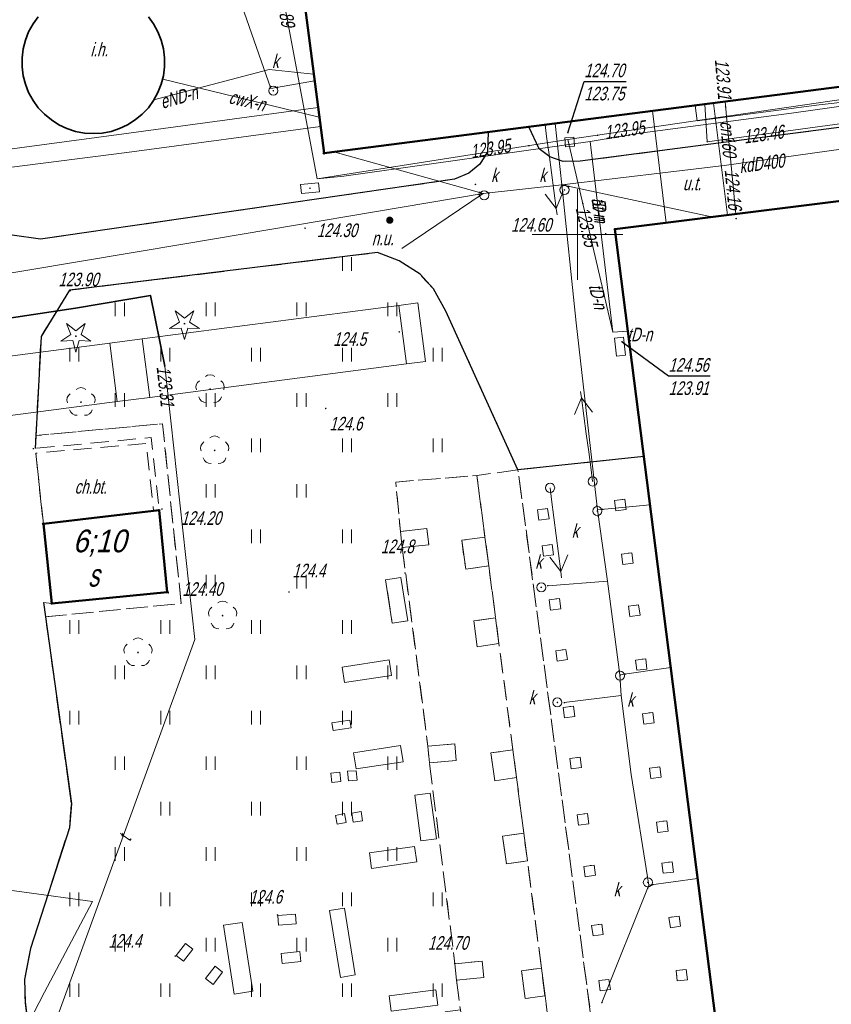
# Model space of a CAD drawing. Extents: x 7463256 to 7464485, y 5957341 to 5958260.
# Tile 7 of 256: x 7463319 to 7463364, y 5957408 to 5957462. Entities that reach past the tile are written whole.
import ezdxf
from ezdxf.enums import TextEntityAlignment as Align

# ---------------------------------------------------------------- set-up
doc = ezdxf.new("R2010")
doc.units = 0
doc.header["$MEASUREMENT"] = 0
doc.linetypes.add('1.5_0.5', pattern=[2, 1.5, -0.5])
doc.linetypes.add('mz1.0_0.5', pattern=[1.5, 1, -0.5])
doc.layers.get('0').update_dxf_attribs({"color": 2, "linetype": 'CONTINUOUS', "lineweight": 5})
for name, color, linetype in [('312-Budynek (powierzchnia)', 7, 'CONTINUOUS'), ('312-Numer ewidencyjny budynku', 7, 'CONTINUOUS'), ('312-Numer ewidencyjny budynku-Atr124', 7, 'CONTINUOUS'), ('chodnik (powierzchnia)', 7, 'CONTINUOUS'), ('chodnik (powierzchnia)-Atr17', 7, 'CONTINUOUS'), ('drzewo iglaste (punkt)', 7, 'CONTINUOUS'), ('drzewo liściaste (punkt)', 7, 'CONTINUOUS'), ('inna budowla hydrotechniczna (powierzchnia)', 7, 'CONTINUOUS'), ('inna budowla hydrotechniczna (powierzchnia)-Atr17', 7, 'CONTINUOUS'), ('inne urządzenie transportowe (powierzchnia)', 7, 'CONTINUOUS'), ('inne urządzenie transportowe (powierzchnia)-Atr17', 7, 'CONTINUOUS'), ('jezdnia (powierzchnia)', 7, 'CONTINUOUS'), ('krawężnik (linia)', 7, 'CONTINUOUS'), ('niezidentyfikowane urządzenie techniczne - siec kanalizacyjna (punkt)', 7, 'CONTINUOUS'), ('niezidentyfikowane urządzenie techniczne - siec kanalizacyjna (punkt)-Atr17', 7, 'CONTINUOUS'), ('podpora (powierzchnia)', 7, 'CONTINUOUS'), ('przewód ciepłowniczy (linia)', 7, 'CONTINUOUS'), ('przewód ciepłowniczy (linia)-Atr1', 7, 'CONTINUOUS'), ('przewód elektroenergetyczny (linia)', 7, 'CONTINUOUS'), ('przewód elektroenergetyczny (linia)-Atr1', 7, 'CONTINUOUS'), ('przewód elektroenergetyczny niskiego napięcia (linia) - symbol', 7, 'CONTINUOUS'), ('przewód kanalizacyjny (linia)', 7, 'CONTINUOUS'), ('przewód kanalizacyjny (linia)-Atr1', 7, 'CONTINUOUS'), ('przewód telekomunikacyjny (linia)', 7, 'CONTINUOUS'), ('przewód telekomunikacyjny (linia)-Atr1', 7, 'CONTINUOUS'), ('przewód wodociągowy (linia)', 7, 'CONTINUOUS'), ('Punkt budynku', 7, 'CONTINUOUS'), ('punkt o określonej wysokości (sieć ciepłownicza)', 7, 'CONTINUOUS'), ('punkt o określonej wysokości (sieć ciepłownicza)-Atr2', 7, 'CONTINUOUS'), ('punkt o określonej wysokości (sieć kanalizacyjna)', 7, 'CONTINUOUS'), ('punkt o określonej wysokości (sieć telekomunikacyjna)', 7, 'CONTINUOUS'), ('punkt o określonej wysokości (sieć telekomunikacyjna)-Atr2', 7, 'CONTINUOUS'), ('punkt o określonej wysokości (sieć telekomunikacyjna)-Atr3', 7, 'CONTINUOUS'), ('punkt o określonej wysokości (sieć wodociągowa)', 7, 'CONTINUOUS'), ('punkt o określonej wysokości (sieć wodociągowa)-Atr2', 7, 'CONTINUOUS'), ('punkt wysokościowy naturalny', 7, 'CONTINUOUS'), ('punkt wysokościowy naturalny-Atr2', 7, 'CONTINUOUS'), ('punkt wysokościowy sztuczny', 7, 'CONTINUOUS'), ('punkt wysokościowy sztuczny-Atr2', 7, 'CONTINUOUS'), ('rura ochronna - przewód telekomunikacyjny (linia)', 7, 'CONTINUOUS'), ('studzienka kwadratowa - przewód telekomunikacyjny (punkt)', 7, 'CONTINUOUS'), ('studzienka okrągła - przewód kanalizacyjny (punkt)', 7, 'CONTINUOUS'), ('studzienka okrągła - przewód kanalizacyjny (punkt)-Atr17', 7, 'CONTINUOUS'), ('studzienka prostokątna - przewód telekomunikacyjny (punkt)', 7, 'CONTINUOUS'), ('słup (punkt)', 7, 'CONTINUOUS'), ('trawnik (powierzchnia)', 7, 'CONTINUOUS'), ('trawnik (powierzchnia) - symbol', 7, 'CONTINUOUS'), ('Wstawianie ramki sekcyjnej z opisem', 7, 'CONTINUOUS')]:
    doc.layers.add(name, color=color, linetype=linetype)
doc.styles.get("Standard").update_dxf_attribs({"font": 'txt', "width": 0.75})

# ---------------------------------------------------------------- blocks, each defined once
blk = doc.blocks.new('PW02')
at = {"linetype": 'Continuous', "lineweight": 13}
h = blk.add_hatch(color=0, dxfattribs=at)
edge = h.paths.add_edge_path()
edge.add_arc((0, 0), 0.045, 0, 360)
blk = doc.blocks.new('OP011')
at = {"linetype": 'Continuous', "lineweight": 13}
h = blk.add_hatch(color=0, dxfattribs=at)
edge = h.paths.add_edge_path()
edge.add_arc((0, 0), 0.05, 0, 360)
at = {"color": 0, "linetype": 'Continuous', "lineweight": 13}
for p, q in [((-0.283, 0.093), (-0.512, 0.706)), ((-0.512, 0.706), (0, 0.299)), ((0, 0.299), (0.512, 0.706)), ((0.512, 0.706), (0.283, 0.093)), ((-0.828, -0.268), (-0.283, 0.093)), ((0.283, 0.093), (0.828, -0.268)), ((-0.175, -0.24), (-0.828, -0.268)), ((0, -0.87), (-0.175, -0.24)), ((0.175, -0.24), (0, -0.87)), ((0.828, -0.268), (0.175, -0.24))]:
    blk.add_line(p, q, dxfattribs=at)
blk = doc.blocks.new('OP021')
at = {"linetype": 'Continuous', "lineweight": 13}
h = blk.add_hatch(color=0, dxfattribs=at)
edge = h.paths.add_edge_path()
edge.add_arc((0, 0), 0.05, 0, 360)
at = {"color": 0, "linetype": 'Continuous', "lineweight": 13}
for centre, start, end in [((0, 0.4), 49.272, 130.728), ((-0.38, 0.124), 121.308, 202.548), ((0.38, 0.124), 337.452, 58.692), ((-0.235, -0.324), 193.221, 274.871), ((0.235, -0.324), 265.129, 346.779)]:
    blk.add_arc(centre, 0.4, start, end, dxfattribs=at)
blk = doc.blocks.new('PW01')
at = {"linetype": 'Continuous', "lineweight": 13}
h = blk.add_hatch(color=0, dxfattribs=at)
edge = h.paths.add_edge_path()
edge.add_arc((0, 0), 0.045, 0, 360)
blk = doc.blocks.new('US15')
at = {"color": 0, "linetype": 'Continuous', "lineweight": 13}
blk.add_circle((0, 0), 0.25, dxfattribs=at)
blk = doc.blocks.new('US15B')
at = {"color": 0, "linetype": 'Continuous', "lineweight": 0}
blk.add_lwpolyline([(-0.5, -0.25), (0.5, -0.25), (0.5, 0.25), (-0.5, 0.25)], close=True, dxfattribs=at)
blk = doc.blocks.new('US30')
at = {"linetype": 'Continuous', "lineweight": 0}
h = blk.add_hatch(color=0, dxfattribs=at)
edge = h.paths.add_edge_path()
edge.add_arc((0, 0), 0.2, 0, 360)
blk = doc.blocks.new('SM04')
at = {"color": 0, "linetype": 'Continuous', "lineweight": 13}
blk.add_circle((0, 0), 0.25, dxfattribs=at)
blk = doc.blocks.new('US15A')
at = {"color": 0, "linetype": 'Continuous', "lineweight": 0}
blk.add_lwpolyline([(-0.25, -0.25), (0.25, -0.25), (0.25, 0.25), (-0.25, 0.25)], close=True, dxfattribs=at)
blk = doc.blocks.new('PE04')
at = {"color": 0, "linetype": 'Continuous', "lineweight": 13}
for p, q in [((0.65, 0), (0, 0)), ((0.65, 0), (1.65, 0)), ((1.65, 0), (2.65, 0)), ((2.65, 0), (3.65, 0)), ((3.65, 0), (4.65, 0)), ((4.65, 0), (3.784, 0.5)), ((4.65, 0), (3.784, -0.5)), ((4.65, 0), (5, 0))]:
    blk.add_line(p, q, dxfattribs=at)
blk = doc.blocks.new('TU04')
at = {"color": 0, "linetype": 'Continuous', "lineweight": 13}
for p, q in [((0, 0), (0, 0.75)), ((0.5, 0), (0.5, 0.75))]:
    blk.add_line(p, q, dxfattribs=at)
blk = doc.blocks.new('PUNKTBUD')
at = {"color": 0}
blk.add_circle((0, 0), 0.045, dxfattribs=at)

msp = doc.modelspace()

# ---------------------------------------------------------------- linework, layer by layer
at = {"layer": '312-Budynek (powierzchnia)', "color": 7, "linetype": 'Continuous', "lineweight": 50, "flags": 128}
for points in [[(7463336.04, 5957454.48), (7463333.64, 5957472.96)], [(7463366.41, 5957458.39), (7463336.04, 5957454.48)], [(7463352.06, 5957450.29), (7463370.8, 5957452.64)], [(7463362.78, 5957366.05), (7463352.06, 5957450.29)], [(7463320.59, 5957434.07), (7463326.96, 5957434.82)], [(7463326.96, 5957434.82), (7463327.41, 5957430.31)], [(7463321.05, 5957429.68), (7463320.59, 5957434.07)], [(7463327.41, 5957430.31), (7463321.05, 5957429.68)]]:
    msp.add_lwpolyline(points, dxfattribs=at)
at = {"layer": 'chodnik (powierzchnia)', "color": 7, "linetype": 'mz1.0_0.5', "lineweight": 18, "flags": 128}
for points in [[(7463327.15, 5957439.58), (7463328.18, 5957429.68), (7463320.71, 5957428.94), (7463320.6, 5957429.73), (7463321.05, 5957429.68), (7463327.41, 5957430.31), (7463326.96, 5957434.82), (7463326.52, 5957438.82), (7463320.14, 5957438.22), (7463320.18, 5957438.93)], [(7463320.59, 5957434.07), (7463320.17, 5957437.96), (7463326.25, 5957438.49), (7463326.66, 5957434.79)], [(7463361.49, 5957364.06), (7463348.74, 5957362.67), (7463348.01, 5957369.9), (7463347.95, 5957370.39), (7463347.9, 5957370.95), (7463347.87, 5957371.44), (7463346.41, 5957382.88), (7463346.34, 5957383.46), (7463345.62, 5957389.99), (7463345.53, 5957390.5), (7463345.33, 5957392.34), (7463345.27, 5957392.77), (7463344.88, 5957397.28), (7463346.4, 5957397.44), (7463346.33, 5957398.06), (7463344.82, 5957397.9), (7463343.93, 5957404.54), (7463343.55, 5957407.3), (7463343.34, 5957408.93), (7463344.84, 5957409.08), (7463344.75, 5957409.99), (7463343.25, 5957409.84), (7463341.84, 5957420.91), (7463343.32, 5957421.04), (7463343.24, 5957421.95), (7463341.76, 5957421.82), (7463340.35, 5957432.76), (7463341.81, 5957432.92), (7463341.71, 5957433.81), (7463340.25, 5957433.65), (7463339.99, 5957436.37), (7463344.46, 5957436.73), (7463344.9, 5957433.34), (7463343.62, 5957433.16), (7463343.84, 5957431.57), (7463345.11, 5957431.75), (7463345.49, 5957428.89), (7463344.28, 5957428.72), (7463344.48, 5957427.3), (7463345.67, 5957427.47), (7463346.44, 5957421.62), (7463345.23, 5957421.45), (7463345.44, 5957419.92), (7463346.64, 5957420.09), (7463347.04, 5957417.03), (7463345.87, 5957416.87), (7463346.08, 5957415.34), (7463347.24, 5957415.5), (7463348.01, 5957409.6), (7463346.91, 5957409.45), (7463347.12, 5957407.92), (7463348.21, 5957408.07), (7463348.59, 5957405.17), (7463347.53, 5957405.02), (7463347.75, 5957403.5), (7463348.79, 5957403.65), (7463349.18, 5957400.66), (7463349.51, 5957398.11), (7463348.75, 5957398.01), (7463348.93, 5957396.73), (7463349.68, 5957396.83), (7463350.11, 5957393.47), (7463349.33, 5957393.37), (7463349.48, 5957392.21), (7463350.26, 5957392.33), (7463351.05, 5957386.11), (7463350.25, 5957386.05), (7463350.42, 5957384.69), (7463351.22, 5957384.79), (7463351.61, 5957381.73), (7463350.89, 5957381.66), (7463351.02, 5957380.29), (7463351.79, 5957380.36), (7463352.56, 5957374.3), (7463351.81, 5957374.2), (7463351.96, 5957372.87), (7463352.73, 5957372.97), (7463353.14, 5957369.82), (7463352.4, 5957369.71), (7463352.6, 5957368.37), (7463353.31, 5957368.46), (7463353.69, 5957365.5), (7463356.22, 5957365.81), (7463351.53, 5957400.99), (7463346.72, 5957437.04), (7463353.65, 5957437.78), (7463362.78, 5957366.05)], [(7463349.18, 5957400.66), (7463348.79, 5957403.65), (7463348.59, 5957405.17), (7463348.21, 5957408.07), (7463348.01, 5957409.6), (7463347.24, 5957415.5), (7463347.04, 5957417.03), (7463346.64, 5957420.09), (7463346.44, 5957421.62), (7463345.67, 5957427.47), (7463345.49, 5957428.89), (7463345.11, 5957431.75), (7463344.9, 5957433.34), (7463344.46, 5957436.73), (7463346.72, 5957437.04), (7463351.53, 5957400.99)], [(7463352.68, 5957434.86), (7463352.11, 5957434.78), (7463352.04, 5957435.35), (7463352.6, 5957435.42)], [(7463348.43, 5957434.34), (7463347.86, 5957434.27), (7463347.79, 5957434.83), (7463348.35, 5957434.91)], [(7463348.68, 5957432.36), (7463348.12, 5957432.29), (7463348.05, 5957432.85), (7463348.61, 5957432.93)], [(7463353.06, 5957431.9), (7463352.5, 5957431.83), (7463352.42, 5957432.4), (7463352.99, 5957432.47)], [(7463349.07, 5957429.39), (7463348.51, 5957429.32), (7463348.43, 5957429.88), (7463349, 5957429.96)], [(7463353.44, 5957429.04), (7463352.87, 5957428.96), (7463352.8, 5957429.53), (7463353.36, 5957429.6)], [(7463349.44, 5957426.59), (7463348.87, 5957426.51), (7463348.8, 5957427.08), (7463349.36, 5957427.15)], [(7463353.82, 5957426.07), (7463353.26, 5957426), (7463353.19, 5957426.56), (7463353.75, 5957426.63)], [(7463349.85, 5957423.46), (7463349.28, 5957423.39), (7463349.21, 5957423.95), (7463349.77, 5957424.03)], [(7463354.21, 5957423.11), (7463353.64, 5957423.04), (7463353.57, 5957423.6), (7463354.14, 5957423.68)], [(7463350.21, 5957420.65), (7463349.65, 5957420.57), (7463349.57, 5957421.14), (7463350.14, 5957421.21)], [(7463354.6, 5957420.12), (7463354.04, 5957420.04), (7463353.96, 5957420.61), (7463354.53, 5957420.68)], [(7463350.62, 5957417.55), (7463350.05, 5957417.48), (7463349.98, 5957418.04), (7463350.54, 5957418.12)], [(7463354.99, 5957417.15), (7463354.42, 5957417.07), (7463354.35, 5957417.64), (7463354.91, 5957417.71)], [(7463350.99, 5957414.71), (7463350.42, 5957414.63), (7463350.35, 5957415.2), (7463350.91, 5957415.27)], [(7463355.28, 5957414.89), (7463354.72, 5957414.82), (7463354.64, 5957415.38), (7463355.21, 5957415.46)], [(7463355.11, 5957411.82), (7463355.67, 5957411.9), (7463355.6, 5957412.46), (7463355.03, 5957412.39)], [(7463351.41, 5957411.45), (7463350.85, 5957411.38), (7463350.77, 5957411.95), (7463351.34, 5957412.02)], [(7463356.06, 5957408.96), (7463355.49, 5957408.89), (7463355.42, 5957409.46), (7463355.98, 5957409.53)], [(7463351.81, 5957408.42), (7463351.24, 5957408.34), (7463351.17, 5957408.91), (7463351.73, 5957408.98)]]:
    msp.add_lwpolyline(points, close=True, dxfattribs=at)
at = {"layer": 'inna budowla hydrotechniczna (powierzchnia)', "color": 7, "linetype": 'Continuous', "lineweight": 35, "flags": 128}
msp.add_lwpolyline([(7463326.37, 5957462), (7463326.66, 5957461.6), (7463326.9, 5957461.16), (7463327.08, 5957460.7), (7463327.2, 5957460.23), (7463327.26, 5957459.74), (7463327.26, 5957459.24), (7463327.2, 5957458.75), (7463327.08, 5957458.28), (7463326.9, 5957457.82), (7463326.66, 5957457.38), (7463326.37, 5957456.98), (7463326.03, 5957456.63), (7463325.65, 5957456.31), (7463325.23, 5957456.05), (7463324.79, 5957455.84), (7463324.32, 5957455.68), (7463323.83, 5957455.59), (7463323.34, 5957455.56), (7463322.85, 5957455.59), (7463322.36, 5957455.68), (7463321.89, 5957455.84), (7463321.45, 5957456.05), (7463321.03, 5957456.31), (7463320.65, 5957456.63), (7463320.31, 5957456.98), (7463320.02, 5957457.38), (7463319.78, 5957457.82), (7463319.6, 5957458.28), (7463319.48, 5957458.75), (7463319.42, 5957459.24), (7463319.42, 5957459.74), (7463319.48, 5957460.23), (7463319.6, 5957460.7), (7463319.78, 5957461.16), (7463320.02, 5957461.6), (7463320.31, 5957462)], dxfattribs=at)
at = {"layer": 'inne urządzenie transportowe (powierzchnia)', "color": 7, "linetype": 'Continuous', "lineweight": 18, "flags": 128}
for points in [[(7463357.49, 5957457.24), (7463358.26, 5957451.06), (7463354.88, 5957450.64), (7463354.12, 5957456.81)], [(7463340.58, 5957442.88), (7463326.45, 5957441.03), (7463326.02, 5957444.26), (7463340.16, 5957446.1)], [(7463340.16, 5957446.1), (7463341.2, 5957446.24), (7463341.62, 5957443.01), (7463340.58, 5957442.88)], [(7463324.66, 5957440.8), (7463302.37, 5957437.89), (7463301.95, 5957441.11), (7463324.24, 5957444.02)], [(7463324.66, 5957440.8), (7463324.24, 5957444.02), (7463326.02, 5957444.26), (7463326.45, 5957441.03)]]:
    msp.add_lwpolyline(points, close=True, dxfattribs=at)
at = {"layer": 'jezdnia (powierzchnia)', "color": 7, "linetype": '1.5_0.5', "lineweight": 18, "flags": 128}
msp.add_lwpolyline([(7463375.59, 5957465.6), (7463375.73, 5957465.68), (7463376, 5957466.14), (7463376.26, 5957466.59), (7463375.39, 5957472.75), (7463374.86, 5957474.3), (7463374.23, 5957475.32), (7463373.98, 5957475.74), (7463372.86, 5957476.61), (7463371.43, 5957477.24), (7463369.91, 5957477.38), (7463365.83, 5957476.87), (7463363.99, 5957476.82), (7463363, 5957477.7), (7463339.85, 5957474.62), (7463339.89, 5957473.76), (7463338.06, 5957473.52), (7463337.52, 5957475.02), (7463336.55, 5957476.63), (7463335.56, 5957477.84), (7463334.28, 5957478.9), (7463332.73, 5957479.62), (7463331.04, 5957480.28), (7463329.5, 5957480.49), (7463327.86, 5957480.47), (7463325.45, 5957479.97), (7463321.68, 5957478.83), (7463319.57, 5957478.13), (7463318.12, 5957477.37), (7463316.9, 5957476.38), (7463315.71, 5957474.97), (7463314.68, 5957472.96), (7463313.97, 5957470.75), (7463312.01, 5957457.92), (7463312.13, 5957456.21), (7463312.57, 5957454.79), (7463313.52, 5957453.22), (7463315.11, 5957451.81), (7463316.9, 5957450.7), (7463318.88, 5957449.97), (7463320.44, 5957449.75), (7463343.22, 5957453.05), (7463344.02, 5957453.38), (7463344.62, 5957453.87), (7463345.05, 5957454.55), (7463345.08, 5957455.64), (7463347.32, 5957455.93), (7463347.88, 5957454.72), (7463348.48, 5957454.28), (7463349.2, 5957454.03), (7463350.15, 5957454.04), (7463364.53, 5957455.92), (7463365.43, 5957456.47), (7463366.14, 5957457.23), (7463366.41, 5957458.39), (7463366.01, 5957461.43), (7463367.69, 5957461.66), (7463369.83, 5957461.97), (7463371.04, 5957462.12), (7463375.97, 5957462.79)], close=True, dxfattribs=at)
msp.add_lwpolyline([(7463329.141, 5957350.51), (7463330.63, 5957355.25), (7463328.42, 5957372.19), (7463325.43, 5957377.32), (7463324.22, 5957377.16), (7463323.42, 5957383.39), (7463322.38, 5957385.4), (7463319.58, 5957407.75), (7463319.55, 5957408.98), (7463319.88, 5957410.68), (7463322.02, 5957417.33), (7463322.13, 5957418.67), (7463320.6, 5957429.73), (7463321.05, 5957429.68), (7463320.59, 5957434.07), (7463320.14, 5957438.22), (7463320.46, 5957444.39), (7463322.03, 5957446.93), (7463338.98, 5957449.01), (7463340.18, 5957448.56), (7463341.33, 5957447.81), (7463342.07, 5957447.01), (7463342.75, 5957445.78), (7463346.72, 5957437.04), (7463353.65, 5957437.78), (7463352.06, 5957450.29), (7463370.8, 5957452.64), (7463372.39, 5957452.47)], dxfattribs=at)
at = {"layer": 'krawężnik (linia)', "color": 7, "linetype": 'Continuous', "lineweight": 25, "flags": 128}
for points in [[(7463345.08, 5957455.64), (7463345.05, 5957454.55), (7463344.62, 5957453.87), (7463344.02, 5957453.38), (7463343.22, 5957453.05), (7463320.44, 5957449.75), (7463318.88, 5957449.97), (7463316.9, 5957450.7), (7463315.11, 5957451.81), (7463313.52, 5957453.22), (7463312.57, 5957454.79), (7463312.13, 5957456.21), (7463312.01, 5957457.92), (7463313.97, 5957470.75)], [(7463366.41, 5957458.39), (7463366.14, 5957457.23), (7463365.43, 5957456.47), (7463364.53, 5957455.92), (7463350.15, 5957454.04), (7463349.2, 5957454.03), (7463348.48, 5957454.28), (7463347.88, 5957454.72), (7463347.32, 5957455.93)], [(7463353.65, 5957437.78), (7463346.72, 5957437.04), (7463342.75, 5957445.78), (7463342.07, 5957447.01), (7463341.33, 5957447.81), (7463340.18, 5957448.56), (7463338.98, 5957449.01), (7463322.03, 5957446.93), (7463320.46, 5957444.39), (7463320.14, 5957438.22)], [(7463320.6, 5957429.73), (7463322.13, 5957418.67), (7463322.02, 5957417.33), (7463319.88, 5957410.68), (7463319.55, 5957408.98), (7463319.58, 5957407.75), (7463322.38, 5957385.4), (7463323.42, 5957383.39)]]:
    msp.add_lwpolyline(points, dxfattribs=at)
at = {"layer": 'podpora (powierzchnia)', "color": 7, "linetype": 'Continuous', "lineweight": 18, "flags": 128}
for points in [[(7463352.68, 5957434.86), (7463352.11, 5957434.78), (7463352.04, 5957435.35), (7463352.6, 5957435.42)], [(7463348.43, 5957434.34), (7463347.86, 5957434.27), (7463347.79, 5957434.83), (7463348.35, 5957434.91)], [(7463341.81, 5957432.92), (7463340.35, 5957432.76), (7463340.25, 5957433.65), (7463341.71, 5957433.81)], [(7463345.11, 5957431.75), (7463343.84, 5957431.57), (7463343.62, 5957433.16), (7463344.9, 5957433.34)], [(7463348.68, 5957432.36), (7463348.12, 5957432.29), (7463348.05, 5957432.85), (7463348.61, 5957432.93)], [(7463353.06, 5957431.9), (7463352.5, 5957431.83), (7463352.42, 5957432.4), (7463352.99, 5957432.47)], [(7463340.65, 5957428.72), (7463339.8, 5957428.59), (7463339.43, 5957430.99), (7463340.27, 5957431.12)], [(7463349.07, 5957429.39), (7463348.51, 5957429.32), (7463348.43, 5957429.88), (7463349, 5957429.96)], [(7463353.44, 5957429.04), (7463352.87, 5957428.96), (7463352.8, 5957429.53), (7463353.36, 5957429.6)], [(7463344.48, 5957427.3), (7463344.28, 5957428.72), (7463345.49, 5957428.89), (7463345.67, 5957427.47)], [(7463349.44, 5957426.59), (7463348.87, 5957426.51), (7463348.8, 5957427.08), (7463349.36, 5957427.15)], [(7463339.63, 5957426.58), (7463339.76, 5957425.72), (7463337.17, 5957425.33), (7463337.04, 5957426.18)], [(7463353.82, 5957426.07), (7463353.26, 5957426), (7463353.19, 5957426.56), (7463353.75, 5957426.63)], [(7463349.85, 5957423.46), (7463349.28, 5957423.39), (7463349.21, 5957423.95), (7463349.77, 5957424.03)], [(7463354.21, 5957423.11), (7463353.64, 5957423.04), (7463353.57, 5957423.6), (7463354.14, 5957423.68)], [(7463337.47, 5957423.25), (7463337.53, 5957422.84), (7463336.54, 5957422.69), (7463336.48, 5957423.1)], [(7463340.26, 5957421.86), (7463340.39, 5957420.96), (7463337.81, 5957420.57), (7463337.67, 5957421.46)], [(7463341.84, 5957420.91), (7463341.76, 5957421.82), (7463343.24, 5957421.95), (7463343.32, 5957421.04)], [(7463345.44, 5957419.92), (7463345.23, 5957421.45), (7463346.44, 5957421.62), (7463346.64, 5957420.09)], [(7463350.21, 5957420.65), (7463349.65, 5957420.57), (7463349.57, 5957421.14), (7463350.14, 5957421.21)], [(7463337.86, 5957419.95), (7463337.38, 5957419.92), (7463337.34, 5957420.44), (7463337.82, 5957420.47)], [(7463354.6, 5957420.12), (7463354.04, 5957420.04), (7463353.96, 5957420.61), (7463354.53, 5957420.68)], [(7463336.92, 5957420.39), (7463336.97, 5957419.87), (7463336.47, 5957419.82), (7463336.42, 5957420.34)], [(7463342.23, 5957416.72), (7463341.38, 5957416.6), (7463341.04, 5957419.12), (7463341.89, 5957419.24)], [(7463337.16, 5957418.11), (7463337.26, 5957417.62), (7463336.77, 5957417.52), (7463336.67, 5957418.01)], [(7463338.16, 5957417.71), (7463337.65, 5957417.63), (7463337.57, 5957418.14), (7463338.08, 5957418.22)], [(7463350.62, 5957417.55), (7463350.05, 5957417.48), (7463349.98, 5957418.04), (7463350.54, 5957418.12)], [(7463354.99, 5957417.15), (7463354.42, 5957417.07), (7463354.35, 5957417.64), (7463354.91, 5957417.71)], [(7463347.04, 5957417.03), (7463347.24, 5957415.5), (7463346.08, 5957415.34), (7463345.87, 5957416.87)], [(7463341.03, 5957416.3), (7463341.15, 5957415.45), (7463338.66, 5957415.09), (7463338.54, 5957415.94)], [(7463350.99, 5957414.71), (7463350.42, 5957414.63), (7463350.35, 5957415.2), (7463350.91, 5957415.27)], [(7463355.28, 5957414.89), (7463354.72, 5957414.82), (7463354.64, 5957415.38), (7463355.21, 5957415.46)], [(7463336.94, 5957409.09), (7463336.35, 5957412.77), (7463337.16, 5957412.9), (7463337.75, 5957409.22)], [(7463334.47, 5957412.57), (7463334.51, 5957412.03), (7463333.53, 5957411.96), (7463333.49, 5957412.5)], [(7463355.11, 5957411.82), (7463355.03, 5957412.39), (7463355.6, 5957412.46), (7463355.67, 5957411.9)], [(7463332.12, 5957408.32), (7463331.1, 5957408.16), (7463330.51, 5957411.96), (7463331.53, 5957412.11)], [(7463351.41, 5957411.45), (7463350.85, 5957411.38), (7463350.77, 5957411.95), (7463351.34, 5957412.02)], [(7463328.3, 5957409.98), (7463327.9, 5957410.29), (7463328.42, 5957410.95), (7463328.82, 5957410.64)], [(7463334.71, 5957410.51), (7463334.76, 5957409.96), (7463333.73, 5957409.86), (7463333.68, 5957410.41)], [(7463329.93, 5957408.7), (7463329.52, 5957409.02), (7463330.05, 5957409.7), (7463330.46, 5957409.38)], [(7463343.25, 5957409.84), (7463344.75, 5957409.99), (7463344.84, 5957409.08), (7463343.34, 5957408.93)], [(7463348.01, 5957409.6), (7463348.21, 5957408.07), (7463347.12, 5957407.92), (7463346.91, 5957409.45)], [(7463356.06, 5957408.96), (7463355.49, 5957408.89), (7463355.42, 5957409.46), (7463355.98, 5957409.53)], [(7463351.81, 5957408.42), (7463351.24, 5957408.34), (7463351.17, 5957408.91), (7463351.73, 5957408.98)], [(7463342.19, 5957408.4), (7463342.3, 5957407.55), (7463339.73, 5957407.23), (7463339.63, 5957408.08)]]:
    msp.add_lwpolyline(points, close=True, dxfattribs=at)
at = {"layer": 'przewód ciepłowniczy (linia)', "color": 212, "linetype": 'Continuous', "lineweight": 18, "flags": 128}
for points in [[(7463335.71, 5957456.99), (7463325.02, 5957455.55), (7463310.5, 5957453.6), (7463309.5, 5957463.31), (7463308.44, 5957474.49), (7463307.12, 5957486.49), (7463306.76, 5957489.98), (7463306.67, 5957490.93), (7463306.12, 5957497.19)], [(7463305.42, 5957496.21), (7463306.25, 5957486.3), (7463307.38, 5957474.49), (7463308.43, 5957463.26), (7463309.47, 5957452.51), (7463325.19, 5957454.51), (7463335.85, 5957455.96)], [(7463327.16, 5957458.56), (7463335.78, 5957456.46)], [(7463358.71, 5957451.12), (7463358.23, 5957456.09), (7463358.13, 5957457.32)]]:
    msp.add_lwpolyline(points, dxfattribs=at)
at = {"layer": 'przewód elektroenergetyczny (linia)', "color": 1, "linetype": 'Continuous', "lineweight": 18, "flags": 128}
for points in [[(7463335.47, 5957458.84), (7463333.02, 5957459.09), (7463326.68, 5957457.42)], [(7463306.79, 5957413.53), (7463315.75, 5957414.3), (7463323.29, 5957413.26), (7463320.66, 5957408.28), (7463317.91, 5957403), (7463322.57, 5957398.83), (7463327.8, 5957394.96), (7463328.05, 5957394.24), (7463327.83, 5957393.31), (7463316.34, 5957387.48), (7463311.56, 5957385.11)]]:
    msp.add_lwpolyline(points, dxfattribs=at)
at = {"layer": 'przewód kanalizacyjny (linia)', "color": 34, "linetype": 'Continuous', "lineweight": 18, "flags": 128}
for points in [[(7463330.06, 5957466.78), (7463333.12, 5957458.05), (7463335.52, 5957458.46)], [(7463307.78, 5957446.04), (7463328.48, 5957449.51), (7463344.81, 5957452.26), (7463349.13, 5957452.73), (7463358.08, 5957453.81), (7463371.87, 5957455.73)], [(7463348.76, 5957456.12), (7463349.13, 5957452.73)], [(7463336.59, 5957454.55), (7463344.81, 5957452.26)], [(7463357.47, 5957450.96), (7463349.13, 5957452.73)], [(7463351.65, 5957430.91), (7463351.09, 5957434.84), (7463349.92, 5957445.14), (7463349.13, 5957452.73)], [(7463344.81, 5957452.26), (7463340.32, 5957449.23)], [(7463353.99, 5957435.11), (7463351.09, 5957434.84)], [(7463351.65, 5957430.91), (7463348.36, 5957430.66)], [(7463352.4, 5957424.61), (7463352.32, 5957425.75), (7463351.65, 5957430.91)], [(7463355.13, 5957426.16), (7463352.32, 5957425.75)], [(7463352.4, 5957424.61), (7463349.27, 5957424.22)], [(7463351.34, 5957407.7), (7463353.92, 5957414.16), (7463352.95, 5957420.27), (7463352.4, 5957424.61)], [(7463356.61, 5957414.53), (7463353.92, 5957414.16)]]:
    msp.add_lwpolyline(points, dxfattribs=at)
at = {"layer": 'przewód telekomunikacyjny (linia)', "color": 30, "linetype": 'Continuous', "lineweight": 18, "flags": 128}
for points in [[(7463263.838, 5957494.901), (7463265.7, 5957495.13), (7463271.8, 5957496.04), (7463277.49, 5957496.85), (7463297.44, 5957498.74), (7463303.77, 5957500.26), (7463308.96, 5957501.04), (7463315.01, 5957501.59), (7463324.03, 5957498.71), (7463326.76, 5957494.85), (7463327.5, 5957493.82), (7463328.27, 5957490.86), (7463329.31, 5957485.73), (7463331.41, 5957475.27), (7463332.95, 5957467.36), (7463333.97, 5957462.09), (7463335.66, 5957453.07), (7463349.47, 5957455.23), (7463373.8, 5957458.8)], [(7463297.17, 5957475.66), (7463301.12, 5957450.93), (7463299.26, 5957449.36), (7463299.88, 5957442.62), (7463303.85, 5957443.16), (7463322.35, 5957445.94), (7463326.48, 5957446.65), (7463327.27, 5957442.76), (7463328.92, 5957427.7), (7463320.96, 5957405.83), (7463323.2, 5957387.34), (7463323.27, 5957386.74)], [(7463335.66, 5957453.07), (7463337.14, 5957453.21), (7463350.69, 5957455.12), (7463353.57, 5957455.6), (7463361.78, 5957456.69), (7463381.5, 5957459.46), (7463394.42, 5957461.18), (7463402.89, 5957462.28), (7463410.57, 5957463.95), (7463411.7, 5957456.05), (7463413.2, 5957444.57)], [(7463349.47, 5957455.23), (7463351.95, 5957444.63), (7463352.77, 5957444.67)], [(7463349.47, 5957455.23), (7463351.95, 5957444.63), (7463352.51, 5957444.66)], [(7463349.47, 5957455.23), (7463351.95, 5957444.63), (7463352.51, 5957444.66)], [(7463349.47, 5957455.23), (7463351.95, 5957444.63), (7463352.51, 5957444.66)], [(7463350.69, 5957455.12), (7463351.95, 5957444.63)], [(7463350.69, 5957455.12), (7463351.95, 5957444.63)], [(7463350.69, 5957455.12), (7463351.95, 5957444.63)], [(7463350.69, 5957455.12), (7463351.95, 5957444.63)], [(7463350.69, 5957455.12), (7463351.95, 5957444.63)]]:
    msp.add_lwpolyline(points, dxfattribs=at)
at = {"layer": 'przewód wodociągowy (linia)', "color": 5, "linetype": 'Continuous', "lineweight": 18, "flags": 128}
for points in [[(7463383.39, 5957459.41), (7463363.31, 5957457.15), (7463356.59, 5957456.27), (7463356.47, 5957457.11)], [(7463357, 5957457.18), (7463357.14, 5957455.11), (7463365.65, 5957456.26)]]:
    msp.add_lwpolyline(points, dxfattribs=at)
at = {"layer": 'punkt o określonej wysokości (sieć telekomunikacyjna)-Atr2', "color": 7, "flags": 128}
for points in [[(7463349.47, 5957455.61), (7463350.37, 5957458.43), (7463352.674, 5957458.43)], [(7463352.45, 5957444.1), (7463355.01, 5957442.21), (7463357.293, 5957442.21)]]:
    msp.add_lwpolyline(points, dxfattribs=at)
at = {"layer": 'rura ochronna - przewód telekomunikacyjny (linia)', "color": 30, "linetype": 'Continuous', "lineweight": 35, "flags": 128}
msp.add_lwpolyline([(7463299.88, 5957442.62), (7463303.85, 5957443.16), (7463322.35, 5957445.94), (7463326.48, 5957446.65), (7463327.27, 5957442.76)], dxfattribs=at)
at = {"layer": 'trawnik (powierzchnia)', "color": 7, "linetype": 'mz1.0_0.5', "lineweight": 18, "flags": 128}
for points in [[(7463340.18, 5957448.56), (7463341.33, 5957447.81), (7463342.07, 5957447.01), (7463342.75, 5957445.78), (7463346.72, 5957437.04), (7463344.46, 5957436.73), (7463339.99, 5957436.37), (7463340.25, 5957433.65), (7463340.35, 5957432.76), (7463341.76, 5957421.82), (7463341.84, 5957420.91), (7463343.25, 5957409.84), (7463343.34, 5957408.93), (7463343.55, 5957407.3), (7463342.71, 5957407.19), (7463343.09, 5957404.42), (7463343.36, 5957404.46), (7463343.36, 5957404.71), (7463343.88, 5957404.71), (7463343.93, 5957404.54), (7463344.82, 5957397.9), (7463344.88, 5957397.28), (7463345.27, 5957392.77), (7463344.8, 5957392.7), (7463344.86, 5957392.27), (7463345.33, 5957392.34), (7463345.53, 5957390.5), (7463345.01, 5957390.41), (7463345.1, 5957389.9), (7463345.62, 5957389.99), (7463346.34, 5957383.46), (7463345.57, 5957383.37), (7463345.64, 5957382.79), (7463346.41, 5957382.88), (7463347.87, 5957371.44), (7463347.09, 5957371.39), (7463347.12, 5957370.9), (7463347.9, 5957370.95), (7463347.95, 5957370.39), (7463347.18, 5957370.3), (7463347.24, 5957369.81), (7463348.01, 5957369.9), (7463348.74, 5957362.67), (7463361.49, 5957364.06), (7463362.78, 5957366.05), (7463364.09, 5957366.22), (7463364.43, 5957363.76), (7463364.49, 5957363.29), (7463364.83, 5957360.82), (7463364.89, 5957360.35), (7463365.24, 5957357.75), (7463365.26, 5957357.63), (7463329.14, 5957350.51), (7463330.63, 5957355.25), (7463328.42, 5957372.19), (7463325.43, 5957377.32), (7463326.99, 5957377.46), (7463326.19, 5957383.75), (7463323.42, 5957383.39), (7463322.38, 5957385.4), (7463319.58, 5957407.75), (7463319.55, 5957408.98), (7463319.88, 5957410.68), (7463322.02, 5957417.33), (7463322.13, 5957418.67), (7463320.71, 5957428.94), (7463328.18, 5957429.68), (7463327.15, 5957439.58), (7463320.18, 5957438.93), (7463320.46, 5957444.39), (7463322.03, 5957446.93), (7463338.98, 5957449.01)], [(7463340.27, 5957431.12), (7463339.43, 5957430.99), (7463339.8, 5957428.59), (7463340.65, 5957428.72)]]:
    msp.add_lwpolyline(points, close=True, dxfattribs=at)
at = {"layer": 'Wstawianie ramki sekcyjnej z opisem', "color": 7, "linetype": 'Continuous', "lineweight": 13, "flags": 128}
for points in [[(7463350, 5957447.5), (7463350, 5957452.5)], [(7463347.5, 5957450), (7463352.5, 5957450)]]:
    msp.add_lwpolyline(points, dxfattribs=at)

# ---------------------------------------------------------------- block references
at = {"layer": 'drzewo iglaste (punkt)', "color": 94, "linetype": 'Continuous', "lineweight": 13}
for p in [(7463328.36, 5957445.09), (7463322.38, 5957444.4)]:
    msp.add_blockref('OP011', p, dxfattribs=at)
at = {"layer": 'drzewo liściaste (punkt)', "color": 94, "linetype": 'Continuous', "lineweight": 13}
for p in [(7463329.77, 5957441.48), (7463322.66, 5957440.77), (7463330.02, 5957438.11), (7463330.46, 5957429.01), (7463325.8, 5957426.98)]:
    msp.add_blockref('OP021', p, dxfattribs=at)
at = {"layer": 'niezidentyfikowane urządzenie techniczne - siec kanalizacyjna (punkt)', "color": 7, "linetype": 'Continuous', "lineweight": 13}
msp.add_blockref('US30', (7463339.66, 5957450.79), dxfattribs=at)
at = {"layer": 'przewód elektroenergetyczny niskiego napięcia (linia) - symbol', "color": 1, "linetype": 'Continuous', "lineweight": 18}
for p, rotation in [((7463348.21, 5957456.05), 277.595), ((7463350.83, 5957436.4), 97.595), ((7463348.49, 5957436.05), 277.281)]:
    msp.add_blockref('PE04', p, dxfattribs=dict(at, rotation=rotation))
at = {"layer": 'Punkt budynku', "color": 5, "linetype": 'Continuous', "lineweight": 18}
for p in [(7463336.04, 5957454.48), (7463352.06, 5957450.29), (7463326.96, 5957434.82), (7463320.59, 5957434.07), (7463327.41, 5957430.31), (7463321.05, 5957429.68)]:
    msp.add_blockref('PUNKTBUD', p, dxfattribs=at)
at = {"layer": 'punkt o określonej wysokości (sieć ciepłownicza)', "color": 212, "linetype": 'Continuous', "lineweight": 13}
for p in [(7463358.15, 5957457.03), (7463358.73, 5957450.88)]:
    msp.add_blockref('PW01', p, dxfattribs=at)
at = {"layer": 'punkt o określonej wysokości (sieć kanalizacyjna)', "color": 34, "linetype": 'Continuous', "lineweight": 13}
for p in [(7463333.08, 5957458.17), (7463333.25, 5957457.92), (7463333.48, 5957458.11), (7463344.38, 5957452.76), (7463349.13, 5957452.73), (7463349.28, 5957452.46), (7463349.34, 5957452.75), (7463349.51, 5957452.65), (7463344.57, 5957452.22), (7463344.57, 5957452.1), (7463344.6, 5957452.32), (7463345.13, 5957452.29), (7463349.19, 5957452.17), (7463339.66, 5957450.79), (7463351.06, 5957435.07), (7463351.09, 5957434.77), (7463351.14, 5957434.47), (7463351.38, 5957434.87), (7463348, 5957430.57), (7463348.36, 5957430.66), (7463352.29, 5957426), (7463352.62, 5957425.79), (7463352.34, 5957425.7), (7463352.34, 5957425.4), (7463348.89, 5957424.23), (7463349.27, 5957424.22), (7463353.84, 5957414.62), (7463353.87, 5957414.32), (7463353.87, 5957414.02), (7463354.14, 5957414.19), (7463351.34, 5957407.7)]:
    msp.add_blockref('PW01', p, dxfattribs=at)
at = {"layer": 'punkt o określonej wysokości (sieć telekomunikacyjna)', "color": 30, "linetype": 'Continuous', "lineweight": 13}
for p, rotation in [((7463349.47, 5957455.61), 184.4), ((7463335.27, 5957452.55), 5.55), ((7463352.45, 5957444.1), 96.16000000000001)]:
    msp.add_blockref('PW01', p, dxfattribs=dict(at, rotation=rotation))
for p in [(7463351.1, 5957455.47), (7463347.32, 5957454.89), (7463350.29, 5957451.72), (7463327.27, 5957442.76)]:
    msp.add_blockref('PW01', p, dxfattribs=at)
at = {"layer": 'punkt o określonej wysokości (sieć wodociągowa)', "color": 5, "linetype": 'Continuous', "lineweight": 13}
msp.add_blockref('PW01', (7463357.14, 5957455.11), dxfattribs=at)
at = {"layer": 'punkt wysokościowy naturalny', "color": 7, "linetype": 'Continuous', "lineweight": 13}
for p in [(7463340.18, 5957444.64), (7463336.14, 5957440.42), (7463340.5, 5957431.36), (7463334.11, 5957430.31), (7463333.48, 5957412.53), (7463327.85, 5957410.26)]:
    msp.add_blockref('PW01', p, dxfattribs=at)
at = {"layer": 'punkt wysokościowy sztuczny', "color": 7, "linetype": 'Continuous', "lineweight": 13}
for p in [(7463335, 5957450.35), (7463351.55, 5957450.05), (7463322.07, 5957446.91), (7463320.04, 5957438.21), (7463327.12, 5957434.88), (7463327.47, 5957430.27), (7463343.24, 5957409.86)]:
    msp.add_blockref('PW02', p, dxfattribs=at)
at = {"layer": 'studzienka kwadratowa - przewód telekomunikacyjny (punkt)', "color": 30, "linetype": 'Continuous', "lineweight": 18, "rotation": 184.4}
msp.add_blockref('US15A', (7463349.56, 5957455.1), dxfattribs=at)
at = {"layer": 'studzienka okrągła - przewód kanalizacyjny (punkt)', "color": 34, "linetype": 'Continuous', "lineweight": 18}
for p in [(7463333.25, 5957457.92), (7463344.86, 5957452.16), (7463349.28, 5957452.46), (7463351.09, 5957434.77), (7463348, 5957430.57), (7463352.34, 5957425.7), (7463348.89, 5957424.23), (7463353.87, 5957414.32)]:
    msp.add_blockref('US15', p, dxfattribs=at)
at = {"layer": 'studzienka prostokątna - przewód telekomunikacyjny (punkt)', "color": 30, "linetype": 'Continuous', "lineweight": 18}
for p, rotation in [((7463335.27, 5957452.55), 5.55), ((7463352.34, 5957443.82), 96.16000000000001)]:
    msp.add_blockref('US15B', p, dxfattribs=dict(at, rotation=rotation))
at = {"layer": 'słup (punkt)', "color": 7, "linetype": 'Continuous', "lineweight": 18}
for p in [(7463348.49, 5957436.05), (7463350.83, 5957436.4)]:
    msp.add_blockref('SM04', p, dxfattribs=at)
at = {"layer": 'trawnik (powierzchnia) - symbol', "color": 7, "linetype": 'Continuous', "lineweight": 18}
for p in [(7463337.05, 5957448.01), (7463324.55, 5957445.51), (7463329.55, 5957445.51), (7463334.55, 5957445.51), (7463339.55, 5957445.51), (7463322.05, 5957443.01), (7463327.05, 5957443.01), (7463332.05, 5957443.01), (7463337.05, 5957443.01), (7463342.05, 5957443.01), (7463324.55, 5957440.51), (7463329.55, 5957440.51), (7463334.55, 5957440.51), (7463339.55, 5957440.51), (7463332.05, 5957438.01), (7463337.05, 5957438.01), (7463342.05, 5957438.01), (7463329.55, 5957435.51), (7463334.55, 5957435.51), (7463332.05, 5957433.01), (7463337.05, 5957433.01), (7463329.55, 5957430.51), (7463334.55, 5957430.51), (7463322.05, 5957428.01), (7463327.05, 5957428.01), (7463332.05, 5957428.01), (7463337.05, 5957428.01), (7463324.55, 5957425.51), (7463329.55, 5957425.51), (7463334.55, 5957425.51), (7463339.55, 5957425.51), (7463322.05, 5957423.01), (7463327.05, 5957423.01), (7463332.05, 5957423.01), (7463337.05, 5957423.01), (7463324.55, 5957420.51), (7463329.55, 5957420.51), (7463334.55, 5957420.51), (7463339.55, 5957420.51), (7463327.05, 5957418.01), (7463332.05, 5957418.01), (7463337.05, 5957418.01), (7463324.55, 5957415.51), (7463329.55, 5957415.51), (7463334.55, 5957415.51), (7463339.55, 5957415.51), (7463322.05, 5957413.01), (7463327.05, 5957413.01), (7463332.05, 5957413.01), (7463337.05, 5957413.01), (7463342.05, 5957413.01), (7463324.55, 5957410.51), (7463329.55, 5957410.51), (7463334.55, 5957410.51), (7463339.55, 5957410.51), (7463322.05, 5957408.01), (7463327.05, 5957408.01), (7463332.05, 5957408.01), (7463337.05, 5957408.01), (7463342.05, 5957408.01)]:
    msp.add_blockref('TU04', p, dxfattribs=at)

# ---------------------------------------------------------------- texts
at = {"layer": '312-Numer ewidencyjny budynku', "color": 7, "linetype": 'Continuous', "lineweight": 18, "oblique": 15, "width": 0.9}
msp.add_text('6;10', height=1.25, dxfattribs=at).set_placement((7463322.21, 5957433.75), align=Align.TOP_LEFT)
at = {"layer": '312-Numer ewidencyjny budynku-Atr124', "color": 7, "oblique": 15, "width": 0.72}
msp.add_text('s', height=1.25, dxfattribs=at).set_placement((7463323.05, 5957431.86), align=Align.TOP_LEFT)
at = {"layer": 'chodnik (powierzchnia)-Atr17', "color": 7, "oblique": 15, "width": 0.72}
msp.add_text('ch.bt.', height=0.75, dxfattribs=at).set_placement((7463322.31, 5957435.73))
at = {"layer": 'inna budowla hydrotechniczna (powierzchnia)-Atr17', "color": 7, "oblique": 15, "width": 0.72}
msp.add_text('i.h.', height=0.75, dxfattribs=at).set_placement((7463323.18, 5957459.81))
at = {"layer": 'inne urządzenie transportowe (powierzchnia)-Atr17', "color": 7, "oblique": 15, "width": 0.72}
msp.add_text('u.t.', height=0.75, dxfattribs=at).set_placement((7463355.8, 5957452.44))
at = {"layer": 'niezidentyfikowane urządzenie techniczne - siec kanalizacyjna (punkt)-Atr17', "color": 7, "oblique": 15, "width": 0.72}
msp.add_text('n.u.', height=0.75, dxfattribs=at).set_placement((7463338.67, 5957449.41))
at = {"layer": 'przewód ciepłowniczy (linia)-Atr1', "color": 212, "oblique": 15, "width": 0.72}
msp.add_text('cwX-n', height=0.75, rotation=346.66, dxfattribs=at).set_placement((7463330.75, 5957457.24))
msp.add_text('cn160', height=0.75, rotation=-85.135, dxfattribs=at).set_placement((7463358.22, 5957456.26), align=Align.MIDDLE_LEFT)
at = {"layer": 'przewód elektroenergetyczny (linia)-Atr1', "color": 1, "oblique": 15, "width": 0.72}
msp.add_text('eND-n', height=0.75, rotation=15.71, dxfattribs=at).set_placement((7463327.14, 5957456.92))
at = {"layer": 'przewód kanalizacyjny (linia)-Atr1', "color": 34, "oblique": 15, "width": 0.72}
msp.add_text('kdD400', height=0.75, rotation=7.62, dxfattribs=at).set_placement((7463358.95, 5957453.38))
at = {"layer": 'przewód telekomunikacyjny (linia)-Atr1', "color": 30, "oblique": 15, "width": 0.72}
for s, rotation, p in [('tD-n', 277.12, (7463350.77, 5957451.99)), ('tD-n', 277.12, (7463350.77, 5957451.99)), ('tD-n', 277.12, (7463350.77, 5957451.99)), ('tD-n', 277.12, (7463350.77, 5957451.99)), ('5t-n', 277.12, (7463350.77, 5957451.99)), ('tD-n', 283.24, (7463350.61, 5957447.18)), ('tD-n', 283.24, (7463350.61, 5957447.18)), ('tD-n', 283.24, (7463350.61, 5957447.18)), ('tD-n', 283.24, (7463350.61, 5957447.18)), ('t', 70, (7463325.37, 5957416.53))]:
    msp.add_text(s, height=0.75, rotation=rotation, dxfattribs=at).set_placement(p)
msp.add_text('tD-n', height=0.75, dxfattribs=at).set_placement((7463352.74, 5957444.12))
msp.add_text('tD-n', height=0.75, dxfattribs=at).set_placement((7463352.74, 5957444.12))
msp.add_text('tD-n', height=0.75, dxfattribs=at).set_placement((7463352.74, 5957444.12))
msp.add_text('tD-n', height=0.75, dxfattribs=at).set_placement((7463352.74, 5957444.12))
at = {"layer": 'punkt o określonej wysokości (sieć ciepłownicza)-Atr2', "color": 212, "oblique": 15, "width": 0.72}
for s, rotation, p in [('123.91', -85.135, (7463357.93, 5957459.67)), ('124.16', -84.518, (7463358.47, 5957453.59))]:
    msp.add_text(s, height=0.75, rotation=rotation, dxfattribs=at).set_placement(p, align=Align.MIDDLE_LEFT)
at = {"layer": 'punkt o określonej wysokości (sieć telekomunikacyjna)-Atr2', "color": 30, "oblique": 15, "width": 0.72}
for s, rotation, p in [('123.89', 280.86, (7463333.3, 5957463.57)), ('123.95', 8.04, (7463351.54, 5957455.24)), ('123.95', 9.21, (7463344.16, 5957454.19)), ('123.95', 283.24, (7463349.89, 5957451.44)), ('123.31', 276.25, (7463326.82, 5957442.71))]:
    msp.add_text(s, height=0.75, rotation=rotation, dxfattribs=at).set_placement(p)
for s, p in [('124.70', (7463350.37, 5957458.438)), ('124.56', (7463355.01, 5957442.218))]:
    msp.add_text(s, height=0.75, dxfattribs=at).set_placement(p, align=Align.BOTTOM_LEFT)
at = {"layer": 'punkt o określonej wysokości (sieć telekomunikacyjna)-Atr3', "color": 30, "oblique": 15, "width": 0.72}
for s, p in [('123.75', (7463350.37, 5957457.162)), ('123.91', (7463355.01, 5957440.942))]:
    msp.add_text(s, height=0.75, dxfattribs=at).set_placement(p, align=Align.BOTTOM_LEFT)
at = {"layer": 'punkt o określonej wysokości (sieć wodociągowa)-Atr2', "color": 5, "oblique": 15, "width": 0.72}
msp.add_text('123.46', height=0.75, rotation=7.696, dxfattribs=at).set_placement((7463359.14, 5957455.38), align=Align.MIDDLE_LEFT)
at = {"layer": 'punkt wysokościowy naturalny-Atr2', "color": 7, "oblique": 15, "width": 0.72}
for s, p in [('124.5', (7463336.55, 5957443.87)), ('124.6', (7463336.34, 5957439.21)), ('124.8', (7463339.17, 5957432.45)), ('124.4', (7463334.3, 5957431.12)), ('124.6', (7463331.92, 5957413.15)), ('124.4', (7463324.17, 5957410.72))]:
    msp.add_text(s, height=0.75, dxfattribs=at).set_placement(p)
at = {"layer": 'punkt wysokościowy sztuczny-Atr2', "color": 7, "oblique": 15, "width": 0.72}
for s, p in [('124.60', (7463346.34, 5957450.16)), ('124.30', (7463335.65, 5957449.86)), ('123.90', (7463321.42, 5957447.15)), ('124.20', (7463328.16, 5957434.01)), ('124.40', (7463328.24, 5957430.1)), ('124.70', (7463341.76, 5957410.61))]:
    msp.add_text(s, height=0.75, dxfattribs=at).set_placement(p)
at = {"layer": 'studzienka okrągła - przewód kanalizacyjny (punkt)-Atr17', "color": 34, "oblique": 15, "width": 0.72}
for p in [(7463333.18, 5957459.18), (7463345.24, 5957452.89), (7463347.89, 5957452.89), (7463349.68, 5957433.31), (7463347.67, 5957431.6), (7463347.31, 5957424.13), (7463352.73, 5957423.99), (7463351.99, 5957413.55)]:
    msp.add_text('k', height=0.75, dxfattribs=at).set_placement(p)

doc.saveas('drawing.dxf')
